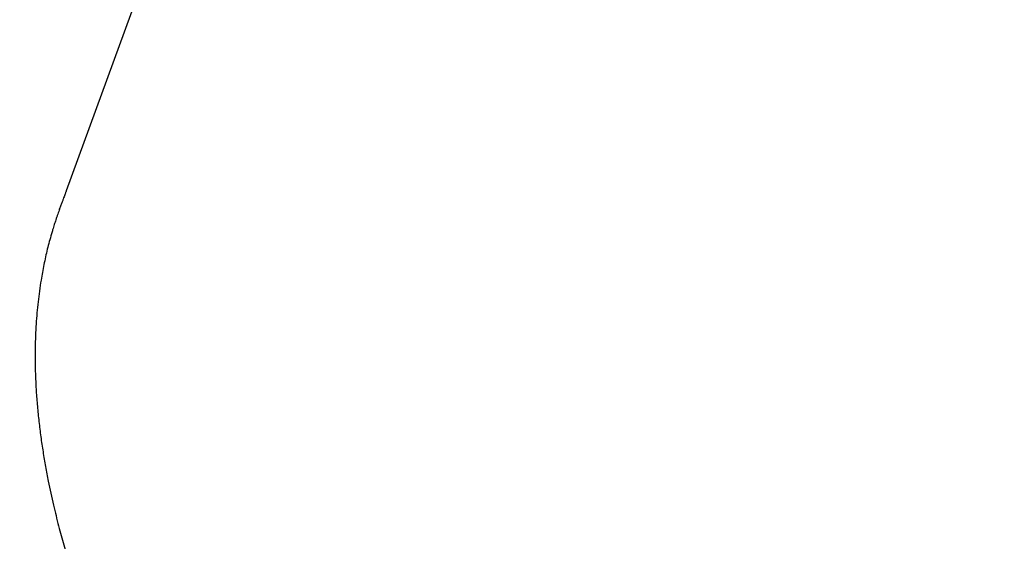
# Model space of a CAD drawing. Header units: millimetres. Extents: x 8 to 1095, y 12 to 2372.
# Tile 79 of 88: x 1028 to 1065, y 2194 to 2213. Entities that reach past the tile are written whole.
import ezdxf

# ---------------------------------------------------------------- set-up
doc = ezdxf.new("R2010")
doc.units = ezdxf.units.MM

msp = doc.modelspace()

# ---------------------------------------------------------------- linework, layer by layer
at = {"color": 7, "linetype": 'Continuous', "lineweight": 30}
msp.add_line((1064.775, 2303.877), (1029.462, 2206.854), dxfattribs=at)
msp.add_arc((1396.65, 2127.748), 395.3, 152.54464, 170.40141, dxfattribs=at)
for points, knots in [([(1029.462, 2206.854), (1029.457, 2206.843), (1029.449, 2206.82), (1029.431, 2206.771), (1029.409, 2206.71), (1029.381, 2206.634), (1029.349, 2206.544), (1029.31, 2206.437), (1029.266, 2206.316), (1029.231, 2206.222), (1029.214, 2206.175)], [0, 0, 0, 0, 0.11824, 0.236483, 0.357229, 0.477971, 0.606421, 0.734856, 0.867448, 1, 1, 1, 1]), ([(1029.213, 2206.172), (1029.213, 2206.172), (1029.192, 2206.112), (1029.157, 2206.017), (1029.109, 2205.877), (1029.064, 2205.746), (1029.012, 2205.585), (1028.955, 2205.405), (1028.92, 2205.285), (1028.904, 2205.231)], [0, 0, 0, 0, 0.000054, 0.236737, 0.357561, 0.479252, 0.661193, 0.847742, 1, 1, 1, 1]), ([(1029.213, 2206.172), (1029.213, 2206.172), (1029.214, 2206.172), (1029.214, 2206.173), (1029.214, 2206.174)], [0, 0, 0, 0, 0.021236, 1, 1, 1, 1]), ([(1028.904, 2205.231), (1028.852, 2205.04), (1028.746, 2204.659), (1028.618, 2204.078), (1028.521, 2203.552), (1028.451, 2203.083), (1028.4, 2202.672), (1028.359, 2202.26), (1028.326, 2201.833), (1028.304, 2201.392), (1028.291, 2200.937), (1028.289, 2200.439), (1028.301, 2199.899), (1028.33, 2199.319), (1028.374, 2198.74), (1028.432, 2198.165), (1028.503, 2197.593), (1028.587, 2197.027), (1028.682, 2196.467), (1028.781, 2195.946), (1028.882, 2195.464), (1028.98, 2195.032), (1029.078, 2194.621), (1029.175, 2194.239), (1029.273, 2193.873), (1029.372, 2193.516), (1029.47, 2193.177), (1029.565, 2192.859), (1029.649, 2192.587), (1029.725, 2192.35), (1029.791, 2192.144), (1029.852, 2191.958), (1029.908, 2191.791), (1029.956, 2191.649), (1029.991, 2191.547), (1030.015, 2191.478), (1030.031, 2191.432), (1030.04, 2191.404), (1030.045, 2191.391), (1030.044, 2191.393), (1030.044, 2191.394)], [0, 0, 0, 0, 0.034552, 0.069289, 0.104096, 0.128283, 0.15247, 0.17674, 0.201011, 0.227774, 0.254562, 0.2814, 0.315922, 0.350579, 0.385284, 0.420247, 0.455261, 0.490539, 0.525875, 0.56136, 0.591148, 0.620983, 0.648354, 0.675773, 0.702011, 0.728307, 0.756601, 0.782199, 0.807893, 0.828978, 0.850141, 0.871451, 0.892758, 0.9146, 0.936437, 0.951152, 0.965866, 0.980839, 0.995811, 1, 1, 1, 1])]:
    msp.add_open_spline(points, degree=3, knots=knots, dxfattribs=at)

doc.saveas('drawing.dxf')
